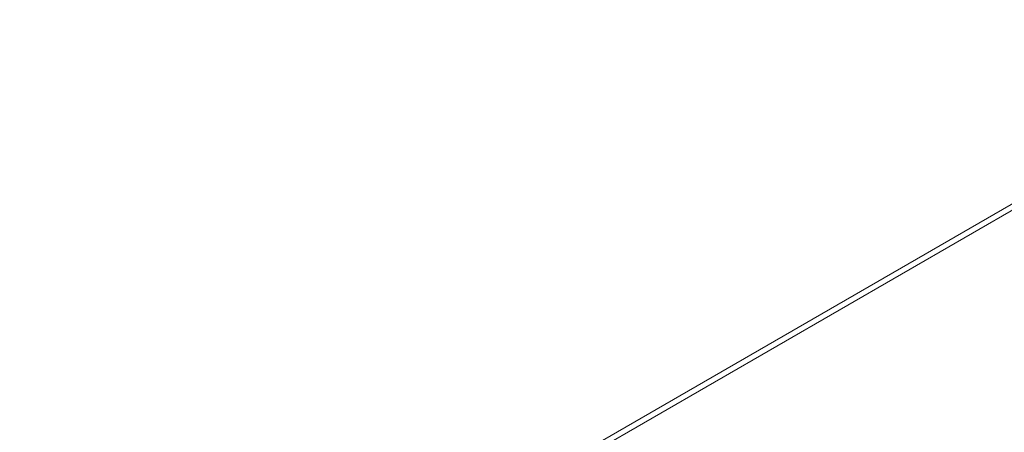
# Model space of a CAD drawing. Header units: millimetres. Extents: x 0 to 1118, y 0 to 864.
# Tile 69 of 256: x 330 to 385, y 201 to 224. Entities that reach past the tile are written whole.
import ezdxf

# ---------------------------------------------------------------- set-up
doc = ezdxf.new("R2010")
doc.units = ezdxf.units.MM

msp = doc.modelspace()

# ---------------------------------------------------------------- linework, layer by layer
at = {"color": 9, "linetype": 'Continuous', "lineweight": 15}
msp.add_line((329.879, 181.393), (410.151, 227.733), dxfattribs=at)
at = {"color": 7, "linetype": 'Continuous', "lineweight": 15}
msp.add_line((410.69, 227.686), (329.879, 181.035), dxfattribs=at)
msp.add_open_spline([(411.547, 221.277), (411.012, 220.965), (409.94, 220.34), (407.98, 219.061), (405.711, 217.417), (403.228, 215.378), (400.919, 213.269), (398.765, 211.107), (396.744, 208.901), (394.837, 206.663), (392.409, 203.645), (390.392, 200.977), (388.327, 198.318), (386.801, 196.415), (385.151, 194.532), (383.709, 193.047), (382.563, 191.956), (381.348, 190.894), (380.058, 189.867), (378.682, 188.873), (377.216, 187.92), (375.661, 187.012), (374.018, 186.155), (372.289, 185.354), (370.479, 184.614), (368.59, 183.937), (366.636, 183.326), (364.624, 182.782), (362.567, 182.299), (360.476, 181.873), (358.36, 181.494), (355.523, 181.038), (351.959, 180.532), (348.212, 180.001), (345.016, 179.485), (342.522, 179.016), (340.218, 178.499), (338.103, 177.932), (336.043, 177.261), (334.326, 176.567), (332.935, 175.898), (332.222, 175.485), (331.865, 175.278)], degree=3, knots=[0, 0, 0, 0, 0.0193822, 0.0388004, 0.075345, 0.1120217, 0.1486283, 0.1853012, 0.2219431, 0.2586245, 0.2953262, 0.3688295, 0.387236, 0.4240983, 0.4615096, 0.4802981, 0.4991074, 0.5176371, 0.5361868, 0.5547781, 0.5733481, 0.5919726, 0.6105533, 0.6291427, 0.6478005, 0.6663925, 0.6850541, 0.7036351, 0.7221884, 0.740787, 0.7592835, 0.7777999, 0.8146582, 0.851371, 0.8745471, 0.8977545, 0.9169135, 0.9361394, 0.9556682, 0.9753594, 0.9876467, 1, 1, 1, 1], dxfattribs=at)

doc.saveas('drawing.dxf')
